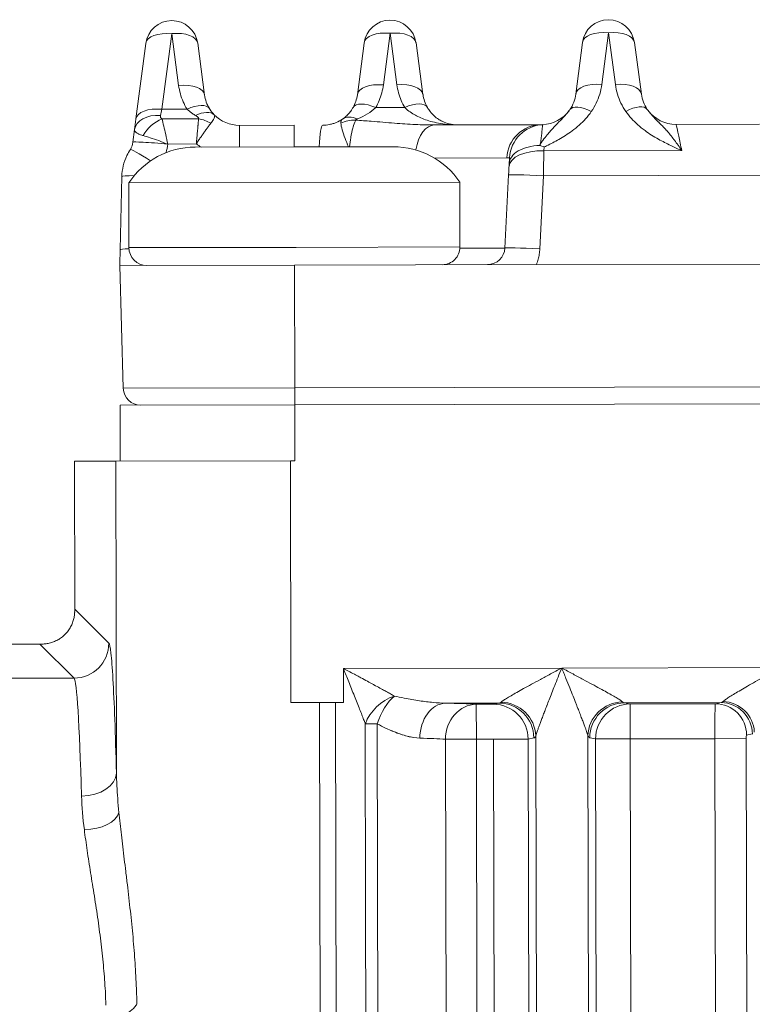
# Model space of a CAD drawing. Extents: x 1 to 669, y 0 to 417.
# Tile 226 of 256: x 321.485 to 322.269, y 285.035 to 286.087. Entities that reach past the tile are written whole.
import ezdxf

# ---------------------------------------------------------------- set-up
doc = ezdxf.new("R2010")
doc.units = 0
doc.header["$LTSCALE"] = 12
doc.header["$MEASUREMENT"] = 0
doc.layers.get('0').update_dxf_attribs({"linetype": 'CONTINUOUS'})
doc.layers.add('X', color=1, linetype='CONTINUOUS')

# ---------------------------------------------------------------- blocks, each defined once
blk = doc.blocks.new('GASTRAIN RIGHT')
at = {"layer": 'X', "lineweight": 0}
for p, q in [((300.2262, 302.8374), (300.2367, 302.9182)), ((300.2367, 302.9182), (300.244, 302.8629)), ((300.4631, 302.8634), (300.4702, 302.9187)), ((300.4702, 302.9187), (300.4776, 302.8634)), ((300.6966, 302.8639), (300.7038, 302.9191)), ((300.7038, 302.9191), (300.7112, 302.8639)), ((300.2089, 302.9078), (300.1984, 302.827)), ((300.2719, 302.8526), (300.2645, 302.9079)), ((300.4425, 302.9082), (300.4353, 302.853)), ((300.5054, 302.8531), (300.498, 302.9084)), ((300.676, 302.9087), (300.6689, 302.8535)), ((300.739, 302.8536), (300.7316, 302.9088)), ((300.2262, 302.8374), (300.2531, 302.8375)), ((300.4549, 302.8392), (300.4859, 302.8393)), ((300.2264, 302.827), (300.2654, 302.8271)), ((300.197, 302.8157), (300.1952, 302.8022)), ((300.309, 302.8202), (300.3677, 302.8203)), ((300.309, 302.8202), (300.309, 302.797)), ((300.3677, 302.7971), (300.3677, 302.8203)), ((300.6319, 302.8209), (300.5179, 302.8207)), ((300.7761, 302.8212), (300.8654, 302.8214)), ((300.2631, 302.8005), (300.2324, 302.8)), ((300.2617, 302.7969), (300.3677, 302.7971)), ((300.3677, 302.7971), (300.4737, 302.7973)), ((300.635, 302.7971), (300.6347, 302.7929)), ((300.7823, 302.7932), (300.6347, 302.7929)), ((300.5951, 302.7854), (300.5177, 302.7852)), ((300.5975, 302.7761), (300.5976, 302.7791)), ((302.3061, 302.7698), (300.6343, 302.7663)), ((300.1834, 302.7654), (300.1815, 302.6872)), ((300.1908, 302.7588), (300.5448, 302.7595)), ((300.1908, 302.7588), (300.1909, 302.6895)), ((300.5448, 302.7595), (300.545, 302.6902)), ((300.597, 302.7672), (300.5931, 302.689)), ((300.6304, 302.6881), (300.6343, 302.7663)), ((300.1909, 302.6895), (300.3698, 302.6898)), ((300.3698, 302.6898), (300.545, 302.6902)), ((300.5931, 302.689), (300.5449, 302.6889)), ((302.3517, 302.675), (300.6267, 302.6714)), ((300.1811, 302.6705), (300.368, 302.6709)), ((300.1811, 302.6705), (300.1848, 302.5392)), ((300.1811, 302.6705), (300.1811, 302.6705)), ((300.6267, 302.6714), (300.368, 302.6709)), ((300.3682, 302.5396), (300.368, 302.6709)), ((304.778, 302.5488), (300.3682, 302.5396)), ((300.1848, 302.5392), (300.3682, 302.5396)), ((300.3683, 302.5214), (300.3682, 302.5396)), ((304.778, 302.5306), (300.3683, 302.5214)), ((300.1814, 302.521), (300.3683, 302.5214)), ((300.1816, 302.4612), (300.1814, 302.521)), ((300.3683, 302.5214), (300.3684, 302.4616)), ((300.1768, 302.4612), (300.1326, 302.4611)), ((300.1326, 302.4611), (300.133, 302.3031)), ((300.1768, 302.4612), (300.3636, 302.4616)), ((300.1775, 302.1278), (300.1768, 302.4612)), ((300.3641, 302.2031), (300.3636, 302.4616)), ((300.1695, 302.2667), (300.133, 302.3031)), ((299.5713, 302.2646), (300.0957, 302.2656)), ((300.0957, 302.2656), (300.1322, 302.2293)), ((300.6538, 302.2401), (300.4203, 302.2396)), ((300.4203, 302.2396), (300.4203, 302.2032)), ((300.6538, 302.2401), (300.8874, 302.2406)), ((299.2602, 302.2274), (300.1322, 302.2293)), ((300.3641, 302.2031), (300.4203, 302.2032)), ((300.3962, 301.4516), (300.3946, 302.2031)), ((300.4119, 302.2032), (300.4135, 301.4517)), ((300.5295, 302.2025), (300.587, 302.2026)), ((300.5808, 302.2014), (300.5624, 302.2013)), ((300.5624, 302.2013), (300.5625, 302.164)), ((300.587, 302.2026), (300.5808, 302.2014)), ((300.7208, 302.2029), (300.8243, 302.2031)), ((300.727, 302.2017), (300.7208, 302.2029)), ((300.8181, 302.2019), (300.727, 302.2017)), ((300.7271, 302.1643), (300.727, 302.2017)), ((300.8243, 302.2031), (300.8181, 302.2019)), ((300.4441, 301.9801), (300.4437, 302.1804)), ((300.4579, 301.4513), (300.4564, 302.1804)), ((300.8577, 302.1696), (300.8515, 302.1683)), ((300.5625, 302.164), (300.5295, 302.1639)), ((300.5295, 302.1639), (300.531, 301.4499)), ((300.5809, 302.164), (300.5625, 302.164)), ((300.5625, 302.164), (300.564, 301.4489)), ((300.6179, 302.1641), (300.5809, 302.164)), ((300.5809, 302.164), (300.5835, 300.9297)), ((300.6241, 302.1653), (300.6179, 302.1641)), ((300.6179, 302.1641), (300.6205, 300.9298)), ((300.6374, 296.8296), (300.6262, 302.1675)), ((300.6929, 296.8297), (300.6818, 302.1676)), ((300.69, 302.1643), (300.6839, 302.1655)), ((300.7003, 297.2705), (300.69, 302.1643)), ((300.7271, 302.1643), (300.69, 302.1643)), ((300.8177, 302.1645), (300.7271, 302.1643)), ((300.7271, 302.1643), (300.7371, 297.35)), ((300.8511, 302.1646), (300.8177, 302.1645)), ((300.8177, 302.1645), (300.8278, 297.3497)), ((300.8511, 302.1646), (300.8611, 297.3498)), ((300.4453, 301.4519), (300.4441, 301.9801))]:
    blk.add_line(p, q, dxfattribs=at)
for centre, radius, start, end in [((300.2367, 302.9042), 0.028, 90.1199, 172.6199), ((300.2367, 302.9042), 0.028, 7.6199, 90.1199), ((300.4702, 302.9046), 0.028, 90.1199, 172.6199), ((300.4702, 302.9046), 0.028, 7.6199, 90.1199), ((300.7038, 302.9051), 0.028, 7.6199, 172.6199), ((300.6318, 302.8583), 0.0374, 272.652, 323.7523), ((300.776, 302.8586), 0.0374, 216.4876, 270.1199), ((300.2619, 302.7115), 0.0854, 90.1199, 146.3709), ((300.4739, 302.7119), 0.0854, 33.8689, 90.1199), ((300.2099, 302.6895), 0.019, 180.1199, 270.1199), ((300.526, 302.6902), 0.019, 270.1199, 0.1199), ((300.2035, 302.5397), 0.0187, 181.6199, 270.1199)]:
    blk.add_arc(centre, radius, start, end, dxfattribs=at)
for centre, major_axis, ratio, start_param, end_param in [((300.2367, 302.9042), (-0.0278, 0.0036), 0.496782, -1.505487, 0), ((300.2367, 302.9042), (0.0278, 0.0037), 0.496782, 0, 1.505487), ((300.4702, 302.9046), (-0.0278, 0.0036), 0.496782, -1.505487, 0), ((300.4702, 302.9046), (0.0278, 0.0037), 0.496782, 0, 1.505487), ((300.7038, 302.9051), (-0.0278, 0.0036), 0.496782, -1.505487, 0), ((300.7038, 302.9051), (0.0278, 0.0037), 0.496782, 0, 1.505487), ((300.4631, 302.8494), (-0.0278, 0.0036), 0.496782, -1.505487, 0), ((300.4776, 302.8494), (0.0278, 0.0037), 0.496782, 0, 1.505487), ((300.6967, 302.8499), (-0.0278, 0.0036), 0.496782, -1.505487, 0.000002), ((300.2531, 302.8235), (0.0239, 0.0146), 0.442209, -0.000018, 1.307601), ((300.3943, 302.8601), (-0.0695, 0.0023), 0.571092, 2.216897, 2.647786), ((300.6855, 302.821), (-0.023, 0.016), 0.428187, -1.281229, -0.000007), ((300.2028, 302.8604), (-0.0087, -0.0673), 0.000672, -1.050972, -0.843334), ((300.2655, 302.8057), (-0.0262, 0.01), 0.741827, -1.795809, -1.292456), ((300.3984, 302.783), (-0.0001, 0.0374), 0.114594, 0.000002, 1.182945), ((300.632, 302.7835), (-0.0001, 0.0374), 0.98767, -0.000003, 1.518436), ((300.6353, 302.7836), (-0.032, -0.0193), 1, -2.067377, -0.593157), ((300.2238, 302.7742), (-0.0314, 0.0203), 0.043908, -1.229392, 0.00002), ((300.6348, 302.7742), (-0.0373, 0.0019), 0.499486, -1.544627, -0.000129), ((300.6356, 302.7763), (-0.0387, 0.0202), 0.427006, -1.336071, -1.221858), ((300.6343, 302.7648), (-0.0008, -0.056), 0.000525, -2.094306, -1.59688), ((300.2394, 302.764), (-0.0561, 0), 0.999848, -0.44141, -0.023091), ((300.597, 302.7667), (-0.0009, -0.0187), 0.001171, -1.831797, -1.596472), ((300.2208, 302.7645), (-0.0374, 0.0009), 0.052318, -0.865899, 0), ((300.2189, 302.6863), (-0.0374, 0.0009), 0.052318, -0.724817, 0), ((300.6304, 302.6872), (-0.0373, 0.0019), 0.026141, -1.569426, 0), ((300.1143, 302.2844), (-0.0416, -0.0099), 0.3822, -5.265415, -5.169894), ((300.3641, 302.1982), (-0.1868, -0.0004), 0.026177, -1.734845, -1.570797), ((300.4007, 302.2041), (0.0374, 0.0001), 0.026177, -1.734843, -1.266199), ((300.4203, 302.2025), (-0.028, -0.0001), 0.026169, -1.570794, -1.266211), ((300.3639, 302.1982), (-0.2245, -0.0005), 0.026217, -2.656138, -2.400365), ((300.587, 302.1653), (-0.0074, 0.0366), 0.991111, -1.765433, -0.198062), ((300.5891, 302.1674), (-0.033, 0.0175), 0.96313, -2.635144, -1.095538), ((300.7209, 302.1655), (0.0072, 0.0367), 0.991111, 0.198055, 1.765434), ((300.8182, 302.1683), (-0.0066, 0.033), 0.991111, -1.765434, -0.198055), ((300.8264, 302.1716), (-0.0299, 0.0155), 0.961737, -2.645113, -1.106254), ((300.4749, 302.1802), (-0.0374, 0.0001), 0.005121, -1.054392, -0.58596)]:
    blk.add_ellipse(centre, major_axis=major_axis, ratio=ratio, start_param=start_param, end_param=end_param, dxfattribs=at)
at = {"layer": 'X', "lineweight": 0, "extrusion": (-2.25813e-16, -4.72406e-19, -1)}
blk.add_ellipse((300.2441, 302.8489), major_axis=(0.0278, 0.0037), ratio=0.496782, start_param=-1.505487, end_param=0, dxfattribs=at)
at = {"layer": 'X', "lineweight": 0, "extrusion": (-2.25813e-16, -4.72408e-19, -1)}
blk.add_ellipse((300.7112, 302.8499), major_axis=(0.0278, 0.0037), ratio=0.496782, start_param=-1.505487, end_param=-0.000004, dxfattribs=at)
at = {"layer": 'X', "lineweight": 0, "extrusion": (-2.22769e-16, -1.45036e-18, -1)}
blk.add_ellipse((300.5427, 302.858), major_axis=(-0.0369, 0.0071), ratio=0.994225, start_param=-0.714168, end_param=-0.322233, dxfattribs=at)
at = {"layer": 'X', "lineweight": 0, "extrusion": (-2.22864e-16, -1.25262e-18, -1)}
blk.add_ellipse((300.3091, 302.8575), major_axis=(-0.037, 0.0065), ratio=0.994909, start_param=-0.71914, end_param=-0.303808, dxfattribs=at)
at = {"layer": 'X', "lineweight": 0, "extrusion": (-2.22849e-16, 1.58434e-19, -1)}
blk.add_ellipse((300.3979, 302.8577), major_axis=(-0.0374, -0.0042), ratio=0.993674, start_param=-2.90302, end_param=-2.511503, dxfattribs=at)
at = {"layer": 'X', "lineweight": 0, "extrusion": (-1.67543e-16, 9.62696e-17, -1)}
blk.add_ellipse((300.4549, 302.8252), major_axis=(-0.0243, 0.014), ratio=0.447219, start_param=0.000006, end_param=1.318173, dxfattribs=at)
at = {"layer": 'X', "lineweight": 0, "extrusion": (-2.07589e-16, -4.5602e-19, -1)}
blk.add_ellipse((300.4859, 302.8253), major_axis=(0.0242, 0.0141), ratio=0.447203, start_param=-1.318167, end_param=0.000007, dxfattribs=at)
at = {"layer": 'X', "lineweight": 0, "extrusion": (-2.19181e-16, 2.83891e-17, -1)}
blk.add_ellipse((300.2262, 302.8234), major_axis=(-0.0278, 0.0036), ratio=0.496782, start_param=-0.000001, end_param=1.505487, dxfattribs=at)
at = {"layer": 'X', "lineweight": 0, "extrusion": (0, 0, -1)}
for centre, major_axis, ratio, start_param, end_param in [((300.2305, 302.8567), (0.0088, 0.0392), 0.000011, -2.289993, -2.083478), ((300.597, 302.7667), (0.0009, 0.0187), 0.001176, -1.310405, -1.049079), ((300.1143, 302.2844), (0.0097, 0.0416), 0.3822, -5.265415, -5.169894), ((300.1327, 301.8631), (-0.0008, 0.3662), 0.028857, 0.026173, 0.856233), ((300.7205, 302.223), (-0.0006, 0.0201), 0.35619, -3.095959, -2.801803), ((300.6237, 302.2411), (0.0002, -0.0758), 0.130502, -0.239802, -0.025589), ((300.684, 302.2413), (0.0002, -0.0758), 0.130526, 0.025672, 0.239795)]:
    blk.add_ellipse(centre, major_axis=major_axis, ratio=ratio, start_param=start_param, end_param=end_param, dxfattribs=at)
at = {"layer": 'X', "lineweight": 0, "extrusion": (-2.16817e-16, -4.15371e-19, -1)}
blk.add_ellipse((300.7224, 302.8211), major_axis=(0.023, 0.0161), ratio=0.428191, start_param=-1.280989, end_param=-0.000024, dxfattribs=at)
at = {"layer": 'X', "lineweight": 0, "extrusion": (-2.19184e-16, 2.83795e-17, -1)}
blk.add_ellipse((300.2248, 302.8121), major_axis=(-0.0278, 0.0036), ratio=0.665025, start_param=-0.000033, end_param=1.48346, dxfattribs=at)
at = {"layer": 'X', "lineweight": 0, "extrusion": (-1.79965e-16, -5.0028e-17, -1)}
blk.add_ellipse((300.2264, 302.8056), major_axis=(0.0205, 0.0191), ratio=0.655763, start_param=-2.027007, end_param=-1.023213, dxfattribs=at)
at = {"layer": 'X', "lineweight": 0, "extrusion": (-2.24584e-16, -3.90809e-18, -1)}
blk.add_ellipse((300.4334, 302.8018), major_axis=(0.0275, -0.0056), ratio=0.851805, start_param=-2.346317, end_param=-1.745127, dxfattribs=at)
at = {"layer": 'X', "lineweight": 0, "extrusion": (-2.31447e-16, -5.87539e-18, -1)}
blk.add_ellipse((300.4352, 302.8038), major_axis=(-0.0158, 0.0231), ratio=0.63699, start_param=-0.000084, end_param=0.818788, dxfattribs=at)
at = {"layer": 'X', "lineweight": 0, "extrusion": (-1.81943e-16, -1.84186e-17, -1)}
blk.add_ellipse((300.518, 302.7833), major_axis=(-0.0001, 0.0374), ratio=0.56169, start_param=-1.281817, end_param=-0.000002, dxfattribs=at)
at = {"layer": 'X', "lineweight": 0, "extrusion": (-2.22932e-16, 5.58606e-18, -1)}
blk.add_ellipse((300.1763, 302.8046), major_axis=(0.0191, 0), ratio=0.98789, start_param=0.125273, end_param=0.566538, dxfattribs=at)
at = {"layer": 'X', "lineweight": 0, "extrusion": (-2.22296e-16, 1.11705e-17, -1)}
blk.add_ellipse((300.6343, 302.7653), major_axis=(-0.0373, 0.0019), ratio=0.026141, start_param=-0.000002, end_param=1.569474, dxfattribs=at)
at = {"layer": 'X', "lineweight": 0, "extrusion": (-2.22571e-16, -5.61085e-18, -1)}
blk.add_ellipse((300.5744, 302.69), major_axis=(-0.0125, 0.0139), ratio=0.999854, start_param=-3.932042, end_param=-2.413913, dxfattribs=at)
at = {"layer": 'X', "lineweight": 0, "extrusion": (-2.22858e-16, 8.09854e-32, -1)}
blk.add_ellipse((300.5744, 302.69), major_axis=(0, -0.0187), ratio=0.000026, start_param=0, end_param=0.000105, dxfattribs=at)
at = {"layer": 'X', "lineweight": 0, "extrusion": (-2.23468e-16, -3.25723e-19, -1)}
blk.add_ellipse((300.1321, 302.2666), major_axis=(-0.0249, -0.0278), ratio=0.999386, start_param=-2.302919, end_param=-0.73283, dxfattribs=at)
at = {"layer": 'X', "lineweight": 0, "extrusion": (-2.22771e-16, -3.18872e-17, -1)}
blk.add_ellipse((300.4749, 302.1805), major_axis=(0.0282, 0.0245), ratio=0.701954, start_param=-2.252746, end_param=-1.02522, dxfattribs=at)
at = {"layer": 'X', "lineweight": 0, "extrusion": (-3.76287e-16, 4.87586e-17, -1)}
blk.add_ellipse((300.4749, 302.1805), major_axis=(0.0149, 0.0343), ratio=0.461494, start_param=-1.769489, end_param=-0.756635, dxfattribs=at)
at = {"layer": 'X', "lineweight": 0, "extrusion": (-2.51758e-16, -1.58427e-19, -1)}
blk.add_ellipse((300.5296, 302.1651), major_axis=(0.001, 0.0374), ratio=0.737389, start_param=-1.591787, end_param=-0.038651, dxfattribs=at)
at = {"layer": 'X', "lineweight": 0, "extrusion": (-2.09937e-16, -1.07181e-18, -1)}
blk.add_ellipse((300.5625, 302.164), major_axis=(0.0018, 0.0373), ratio=0.884195, start_param=-1.614657, end_param=-0.056078, dxfattribs=at)
at = {"layer": 'X', "lineweight": 0, "extrusion": (-2.34097e-16, -4.89737e-19, -1)}
blk.add_ellipse((300.5809, 302.164), major_axis=(-0.0074, 0.0366), ratio=0.991111, start_param=0.198055, end_param=1.765434, dxfattribs=at)
at = {"layer": 'X', "lineweight": 0, "extrusion": (-4.29966e-18, 1.08322e-17, -1)}
blk.add_ellipse((300.5872, 302.2226), major_axis=(0.0005, 0.02), ratio=0.357206, start_param=-3.48294, end_param=-3.187599, dxfattribs=at)
at = {"layer": 'X', "lineweight": 0, "extrusion": (-2.34114e-16, 6.97372e-18, -1)}
blk.add_ellipse((300.7188, 302.1677), major_axis=(0.0329, 0.0177), ratio=0.963131, start_param=-2.63504, end_param=-1.09547, dxfattribs=at)
at = {"layer": 'X', "lineweight": 0, "extrusion": (-2.341e-16, 3.03547e-19, -1)}
blk.add_ellipse((300.7271, 302.1643), major_axis=(0.0072, 0.0367), ratio=0.991111, start_param=-1.765434, end_param=-0.198055, dxfattribs=at)
at = {"layer": 'X', "lineweight": 0, "extrusion": (2.54248e-22, 4.64632e-19, -1)}
blk.add_ellipse((300.8182, 302.1645), major_axis=(-0.0001, 0.0374), ratio=0.013159, start_param=-1.570762, end_param=-0.026137, dxfattribs=at)
at = {"layer": 'X', "lineweight": 0, "extrusion": (-4.6068e-18, 1.08855e-17, -1)}
blk.add_ellipse((300.8245, 302.223), major_axis=(0.0005, 0.0199), ratio=0.340201, start_param=-3.490943, end_param=-3.186733, dxfattribs=at)
at = {"layer": 'X', "lineweight": 0, "extrusion": (-2.34097e-16, -4.88451e-19, -1)}
blk.add_ellipse((300.8244, 302.1695), major_axis=(-0.0066, 0.033), ratio=0.991111, start_param=0.19806, end_param=1.765434, dxfattribs=at)
at = {"layer": 'X', "lineweight": 0, "extrusion": (-2.10345e-16, 2.95404e-16, -1)}
blk.add_ellipse((300.3641, 302.1609), major_axis=(0.1869, 0.0004), ratio=0.031327, start_param=-0.741247, end_param=-0.485311, dxfattribs=at)
at = {"layer": 'X', "lineweight": 0, "extrusion": (-4.40096e-20, 9.06566e-19, -1)}
blk.add_ellipse((300.8516, 302.1646), major_axis=(-0.00001, 0.00374), ratio=0.131633, start_param=-1.570848, end_param=-0.026097, dxfattribs=at)
at = {"layer": 'X', "lineweight": 0, "extrusion": (-2.2058e-16, 6.16397e-18, -1)}
blk.add_ellipse((300.1401, 302.1277), major_axis=(0.0374, 0.0009), ratio=0.65648, start_param=0.034693, end_param=1.585729, dxfattribs=at)
at = {"layer": 'X', "lineweight": 0, "extrusion": (-2.30651e-16, 5.78967e-17, -1)}
blk.add_ellipse((300.1432, 302.0881), major_axis=(0.0374, 0.0007), ratio=0.558177, start_param=0.150713, end_param=1.58061, dxfattribs=at)
at = {"layer": 'X', "lineweight": 0}
for points in [[(300.6966, 302.8639), (300.6962, 302.8604), (300.6947, 302.8535), (300.691, 302.8438), (300.6875, 302.8379), (300.6855, 302.835)], [(300.7112, 302.8639), (300.7117, 302.8603), (300.7132, 302.8535), (300.717, 302.8438), (300.7204, 302.8379), (300.7224, 302.8351)], [(300.2531, 302.8375), (300.2515, 302.84), (300.2487, 302.8454), (300.2457, 302.8539), (300.2445, 302.8599), (300.244, 302.8629)], [(300.4631, 302.8634), (300.4627, 302.8605), (300.4616, 302.8548), (300.4588, 302.8468), (300.4563, 302.8417), (300.4549, 302.8392)], [(300.4776, 302.8634), (300.478, 302.8605), (300.4791, 302.8548), (300.4819, 302.8468), (300.4844, 302.8417), (300.4859, 302.8393)], [(300.6689, 302.8535), (300.6681, 302.8477), (300.6659, 302.8419), (300.6626, 302.8371)], [(300.7453, 302.8373), (300.742, 302.8421), (300.7398, 302.8478), (300.739, 302.8536)], [(300.2822, 302.8314), (300.2785, 302.8352), (300.27, 302.8348), (300.2622, 302.8307)], [(300.4238, 302.8305), (300.4251, 302.8317), (300.4264, 302.8331), (300.4276, 302.8346)], [(300.5101, 302.8393), (300.511, 302.8378), (300.512, 302.8363), (300.5131, 302.835)], [(300.309, 302.8202), (300.2993, 302.8202), (300.2889, 302.8245), (300.2822, 302.8314)], [(300.4199, 302.8273), (300.4197, 302.8272), (300.4195, 302.8271), (300.4193, 302.8269)], [(300.4199, 302.8273), (300.4205, 302.8278), (300.4211, 302.8282), (300.4218, 302.8287)], [(300.5335, 302.8218), (300.5362, 302.8211), (300.539, 302.8208), (300.5418, 302.8207)], [(300.5418, 302.8207), (300.5421, 302.8207), (300.5423, 302.8207), (300.5425, 302.8207)], [(300.6312, 302.8007), (300.6317, 302.8049), (300.6325, 302.8123), (300.6333, 302.8193), (300.6335, 302.8209), (300.6335, 302.8209)], [(300.6335, 302.8209), (300.6335, 302.8209), (300.6334, 302.8209), (300.6329, 302.8209), (300.6322, 302.8209), (300.6319, 302.8209)], [(300.2061, 302.8092), (300.2084, 302.8086), (300.2135, 302.8069), (300.2227, 302.8041), (300.2291, 302.8012), (300.2324, 302.8)], [(300.2681, 302.7969), (300.2664, 302.798), (300.2647, 302.7992), (300.2631, 302.8005)], [(300.1888, 302.788), (300.1898, 302.7902), (300.191, 302.7924), (300.1924, 302.7945)], [(300.1815, 302.6872), (300.1815, 302.6854), (300.1814, 302.6817), (300.1812, 302.6761), (300.1812, 302.6723), (300.1811, 302.6705)], [(300.6304, 302.6881), (300.6303, 302.6863), (300.6299, 302.6826), (300.6289, 302.677), (300.6275, 302.6733), (300.6267, 302.6714)], [(300.3636, 302.4616), (300.3644, 302.4616), (300.366, 302.4616), (300.3676, 302.4616), (300.3684, 302.4616)], [(300.1775, 302.1278), (300.177, 302.1491), (300.1758, 302.1871), (300.1738, 302.2309), (300.1717, 302.2587), (300.1702, 302.2659), (300.1695, 302.2667)], [(300.502, 302.1651), (300.502, 302.1651), (300.502, 302.1651), (300.502, 302.1651)], [(300.1402, 302.1032), (300.1405, 302.0917), (300.1416, 302.0797), (300.1432, 302.0672)]]:
    blk.add_open_spline(points, degree=3, dxfattribs=at)
for points, knots in [([(300.2622, 302.8307), (300.261, 302.8313), (300.26, 302.832), (300.2579, 302.8334), (300.2569, 302.8342), (300.2549, 302.8358), (300.254, 302.8366), (300.2531, 302.8375)], [0, 0, 0, 0, 0.3333333, 0.3333333, 0.6666667, 0.6666667, 1, 1, 1, 1]), ([(300.2822, 302.8314), (300.2805, 302.8332), (300.2789, 302.8352), (300.2774, 302.8375), (300.2773, 302.8377), (300.2771, 302.8379), (300.277, 302.8381)], [0, 0, 0, 0, 0.9192424, 0.9192424, 0.9192424, 1, 1, 1, 1]), ([(300.4306, 302.8392), (300.4301, 302.8382), (300.4295, 302.8372), (300.4284, 302.8358), (300.428, 302.8352), (300.4276, 302.8346)], [0, 0, 0, 0, 0.1931939, 0.1931939, 0.3193533, 0.3193533, 0.3193533, 0.3193533]), ([(300.4859, 302.8393), (300.4868, 302.8383), (300.4878, 302.8374), (300.4906, 302.8351), (300.4925, 302.8338), (300.4963, 302.8315), (300.4982, 302.8305), (300.5021, 302.8286), (300.5042, 302.8277), (300.5088, 302.826), (300.5112, 302.8252), (300.5163, 302.8237), (300.5191, 302.8231), (300.5251, 302.822), (300.5284, 302.8215), (300.5339, 302.821), (300.5362, 302.8208), (300.5399, 302.8207), (300.5412, 302.8207), (300.5425, 302.8207)], [0, 0, 0, 0, 0.064483, 0.064483, 0.174091, 0.174091, 0.277679, 0.277679, 0.3889, 0.3889, 0.513039, 0.513039, 0.65446, 0.65446, 0.816438, 0.816438, 0.932193, 0.932193, 1, 1, 1, 1]), ([(300.5131, 302.835), (300.5159, 302.8314), (300.5189, 302.8288), (300.5232, 302.826), (300.5244, 302.8253), (300.5256, 302.8247)], [0, 0, 0, 0, 0.01976867, 0.01976867, 0.0272003, 0.0272003, 0.0272003, 0.0272003]), ([(300.6625, 302.837), (300.6615, 302.8355), (300.6603, 302.8339), (300.6586, 302.832), (300.6582, 302.8315), (300.6561, 302.8291), (300.6541, 302.8271), (300.6515, 302.8245), (300.651, 302.824), (300.6489, 302.8218), (300.6472, 302.82), (300.6443, 302.8169), (300.6431, 302.8157), (300.6408, 302.813), (300.6396, 302.8116), (300.6368, 302.8083), (300.6352, 302.8062), (300.6328, 302.803), (300.632, 302.8019), (300.6312, 302.8007)], [0.0000028, 0.0000028, 0.0000028, 0.0000028, 0.1573112, 0.1573112, 0.2000022, 0.2000022, 0.4000017, 0.4000017, 0.4465527, 0.4465527, 0.6000011, 0.6000011, 0.7007935, 0.7007935, 0.8000006, 0.8000006, 0.9335451, 0.9335451, 1, 1, 1, 1]), ([(300.635, 302.7971), (300.6359, 302.7975), (300.6368, 302.7979), (300.6421, 302.8005), (300.6465, 302.8027), (300.6557, 302.8079), (300.6605, 302.811), (300.6702, 302.8182), (300.6751, 302.8225), (300.6816, 302.8297), (300.6837, 302.8323), (300.6855, 302.835)], [0, 0, 0, 0, 0.046457, 0.046457, 0.27401, 0.27401, 0.533892, 0.533892, 0.838041, 0.838041, 1, 1, 1, 1]), ([(300.7224, 302.8351), (300.7242, 302.8325), (300.7262, 302.83), (300.7305, 302.8253), (300.7327, 302.823), (300.7376, 302.8187), (300.7402, 302.8166), (300.7475, 302.8112), (300.7523, 302.8082), (300.7616, 302.803), (300.766, 302.8008), (300.7743, 302.7968), (300.7783, 302.795), (300.7823, 302.7932)], [0, 0, 0, 0, 0.1349395, 0.1349395, 0.2668897, 0.2668897, 0.4037157, 0.4037157, 0.63045, 0.63045, 0.8266949, 0.8266949, 1, 1, 1, 1]), ([(300.7823, 302.7932), (300.7797, 302.7972), (300.777, 302.8009), (300.7744, 302.8043), (300.7742, 302.8046), (300.774, 302.8049), (300.7738, 302.8052), (300.7712, 302.8086), (300.7686, 302.8117), (300.7661, 302.8146), (300.7659, 302.8148), (300.7657, 302.815), (300.7655, 302.8152), (300.7628, 302.8183), (300.7601, 302.8209), (300.7576, 302.8235), (300.7576, 302.8236), (300.7575, 302.8236), (300.7574, 302.8237), (300.755, 302.8261), (300.7527, 302.8284), (300.7507, 302.8306), (300.7501, 302.8313), (300.7494, 302.832), (300.7488, 302.8327), (300.7476, 302.8342), (300.7464, 302.8357), (300.7454, 302.8372)], [0, 0, 0, 0, 0.1843543, 0.1843543, 0.1843543, 0.2, 0.2, 0.2, 0.3854937, 0.3854937, 0.3854937, 0.4, 0.4, 0.4, 0.6, 0.6, 0.6, 0.6077365, 0.6077365, 0.6077365, 0.8, 0.8, 0.8, 0.8646136, 0.8646136, 0.8646136, 1, 1, 1, 1]), ([(300.2264, 302.827), (300.2259, 302.8274), (300.2255, 302.8277), (300.2252, 302.8281), (300.2249, 302.8285), (300.2247, 302.8289), (300.2247, 302.8293), (300.2246, 302.8298), (300.2246, 302.8303), (300.2247, 302.8308)], [0, 0, 0, 0, 0.333333, 0.333333, 0.333333, 0.666667, 0.666667, 0.666667, 1, 1, 1, 1]), ([(300.2324, 302.8), (300.2316, 302.8034), (300.2309, 302.8071), (300.2302, 302.8104), (300.2295, 302.8137), (300.2288, 302.8167), (300.2281, 302.8195), (300.2275, 302.8223), (300.2269, 302.8248), (300.2264, 302.827)], [0.0000033, 0.0000033, 0.0000033, 0.0000033, 0.3333355, 0.3333355, 0.3333355, 0.6666678, 0.6666678, 0.6666678, 1, 1, 1, 1]), ([(300.2622, 302.8307), (300.2625, 302.8304), (300.2629, 302.8302), (300.2633, 302.83), (300.2636, 302.8298), (300.2639, 302.8296), (300.2641, 302.8294), (300.2644, 302.8292), (300.2646, 302.829), (300.2648, 302.8288), (300.265, 302.8286), (300.2652, 302.8284), (300.2653, 302.8282), (300.2654, 302.828), (300.2655, 302.8278), (300.2655, 302.8276), (300.2656, 302.8275), (300.2655, 302.8273), (300.2654, 302.8271)], [0, 0, 0, 0, 0.1666667, 0.1666667, 0.1666667, 0.3333333, 0.3333333, 0.3333333, 0.5, 0.5, 0.5, 0.6666667, 0.6666667, 0.6666667, 0.8333333, 0.8333333, 0.8333333, 1, 1, 1, 1]), ([(300.2631, 302.8005), (300.2632, 302.8021), (300.2633, 302.8037), (300.2636, 302.8068), (300.2637, 302.8082), (300.2639, 302.8099), (300.2639, 302.8102), (300.264, 302.8115), (300.2641, 302.8125), (300.2643, 302.8147), (300.2644, 302.816), (300.2646, 302.818), (300.2646, 302.8188), (300.2647, 302.8199), (300.2648, 302.8202), (300.2649, 302.8216), (300.265, 302.8226), (300.2652, 302.8246), (300.2653, 302.8255), (300.2654, 302.8266), (300.2654, 302.8269), (300.2654, 302.8271)], [0, 0, 0, 0, 0.15872, 0.15872, 0.301693, 0.301693, 0.333333, 0.333333, 0.438669, 0.438669, 0.57232, 0.57232, 0.666667, 0.666667, 0.703732, 0.703732, 0.833982, 0.833982, 0.96401, 0.96401, 1, 1, 1, 1]), ([(300.2631, 302.8005), (300.2639, 302.8019), (300.2648, 302.8032), (300.2657, 302.8046), (300.2665, 302.8058), (300.2673, 302.8069), (300.2681, 302.8081), (300.2683, 302.8083), (300.2685, 302.8086), (300.2686, 302.8088), (300.2692, 302.8097), (300.2698, 302.8105), (300.2704, 302.8113), (300.2711, 302.8124), (300.2718, 302.8134), (300.2725, 302.8143), (300.273, 302.815), (300.2735, 302.8157), (300.2739, 302.8163), (300.2741, 302.8166), (300.2743, 302.8168), (300.2745, 302.8171), (300.2751, 302.8179), (300.2758, 302.8188), (300.2764, 302.8196), (300.277, 302.8204), (300.2775, 302.8211), (300.2781, 302.8218), (300.2782, 302.822), (300.2784, 302.8222), (300.2785, 302.8224)], [0, 0, 0, 0, 0.1595718, 0.1595718, 0.1595718, 0.3017456, 0.3017456, 0.3017456, 0.3333333, 0.3333333, 0.3333333, 0.4385552, 0.4385552, 0.4385552, 0.5724108, 0.5724108, 0.5724108, 0.6666667, 0.6666667, 0.6666667, 0.7036728, 0.7036728, 0.7036728, 0.8333978, 0.8333978, 0.8333978, 0.9636292, 0.9636292, 0.9636292, 1, 1, 1, 1]), ([(300.2785, 302.8224), (300.2796, 302.8237), (300.2805, 302.8251), (300.2812, 302.8263), (300.2819, 302.8275), (300.2824, 302.8286), (300.2826, 302.8295), (300.2828, 302.8303), (300.2826, 302.831), (300.2822, 302.8314)], [0, 0, 0, 0, 0.333333, 0.333333, 0.333333, 0.666667, 0.666667, 0.666667, 1, 1, 1, 1]), ([(300.4193, 302.8269), (300.4172, 302.8255), (300.415, 302.8243), (300.4116, 302.8229), (300.4104, 302.8224), (300.4081, 302.8217), (300.4068, 302.8214), (300.4031, 302.8206), (300.4007, 302.8204), (300.3983, 302.8204)], [0, 0, 0, 0, 0.333333, 0.333333, 0.49426, 0.49426, 0.666667, 0.666667, 1, 1, 1, 1]), ([(300.4193, 302.8269), (300.4192, 302.8268), (300.4191, 302.8267), (300.4189, 302.8266), (300.4187, 302.8264), (300.4185, 302.8262), (300.4183, 302.8259), (300.4183, 302.8259), (300.4183, 302.8258), (300.4183, 302.8258), (300.4181, 302.8255), (300.4179, 302.8252), (300.4178, 302.8248), (300.4178, 302.8247), (300.4178, 302.8245), (300.4177, 302.8244), (300.4177, 302.8241), (300.4177, 302.8238), (300.4176, 302.8236), (300.4176, 302.8232), (300.4176, 302.8228), (300.4176, 302.8225)], [0, 0, 0, 0, 0.119126, 0.119126, 0.119126, 0.333333, 0.333333, 0.333333, 0.359289, 0.359289, 0.359289, 0.586031, 0.586031, 0.586031, 0.666667, 0.666667, 0.666667, 0.816212, 0.816212, 0.816212, 1, 1, 1, 1]), ([(300.4176, 302.8225), (300.4177, 302.8207), (300.4182, 302.8183), (300.419, 302.8155), (300.4198, 302.8127), (300.4209, 302.8095), (300.4222, 302.8061), (300.4233, 302.8033), (300.4245, 302.8002), (300.4258, 302.7972)], [0, 0, 0, 0, 0.3333333, 0.3333333, 0.3333333, 0.6666667, 0.6666667, 0.6666667, 0.9424706, 0.9424706, 0.9424706, 0.9424706]), ([(300.4238, 302.8305), (300.4238, 302.8305), (300.4238, 302.8305), (300.4233, 302.8301), (300.4229, 302.8297), (300.4222, 302.8291), (300.422, 302.8289), (300.4218, 302.8287)], [0.6645557, 0.6645557, 0.6645557, 0.6645557, 0.6666667, 0.6666667, 0.7710242, 0.7710242, 0.8246946, 0.8246946, 0.8246946, 0.8246946]), ([(300.4334, 302.8258), (300.4333, 302.8256), (300.4332, 302.8254), (300.4331, 302.8252), (300.4321, 302.8232), (300.4313, 302.8209), (300.4306, 302.8181), (300.4305, 302.8178), (300.4304, 302.8175), (300.4303, 302.8172), (300.4295, 302.8143), (300.4288, 302.8111), (300.4282, 302.8076), (300.4282, 302.8073), (300.4281, 302.8071), (300.4281, 302.8069), (300.4276, 302.8038), (300.4272, 302.8006), (300.4269, 302.7972)], [0, 0, 0, 0, 0.0361574, 0.0361574, 0.0361574, 0.3333333, 0.3333333, 0.3333333, 0.3639402, 0.3639402, 0.3639402, 0.6666667, 0.6666667, 0.6666667, 0.6857847, 0.6857847, 0.6857847, 0.9505229, 0.9505229, 0.9505229, 0.9505229]), ([(300.4334, 302.8258), (300.4335, 302.826), (300.4336, 302.8261), (300.4337, 302.8262), (300.4339, 302.8264), (300.4341, 302.8265), (300.4343, 302.8266), (300.4346, 302.8267), (300.4348, 302.8269), (300.4351, 302.827)], [0, 0, 0, 0, 0.3333333, 0.3333333, 0.3333333, 0.6666666, 0.6666666, 0.6666666, 1, 1, 1, 1]), ([(300.5179, 302.8207), (300.5111, 302.8206), (300.5043, 302.8208), (300.4899, 302.8215), (300.4825, 302.822), (300.4667, 302.8232), (300.4584, 302.8239), (300.4445, 302.825), (300.439, 302.8254), (300.4334, 302.8258)], [0, 0, 0, 0, 0.2480173, 0.2480173, 0.5131098, 0.5131098, 0.8054656, 0.8054656, 1, 1, 1, 1]), ([(300.5256, 302.8247), (300.5259, 302.8246), (300.5284, 302.8234), (300.531, 302.8224), (300.5335, 302.8218)], [0.5715299, 0.5715299, 0.5715299, 0.5715299, 0.6, 0.7851312, 0.7851312, 0.7851312, 0.7851312]), ([(300.197, 302.8157), (300.1969, 302.8154), (300.1969, 302.8151), (300.1971, 302.8143), (300.1974, 302.8138), (300.1983, 302.8129), (300.1989, 302.8124), (300.2, 302.8117), (300.2005, 302.8114), (300.2013, 302.811), (300.2016, 302.8109), (300.2027, 302.8104), (300.2037, 302.81), (300.2051, 302.8096), (300.2056, 302.8094), (300.2061, 302.8092)], [0, 0, 0, 0, 0.120826, 0.120826, 0.333333, 0.333333, 0.54737, 0.54737, 0.666667, 0.666667, 0.738562, 0.738562, 0.915437, 0.915437, 1, 1, 1, 1]), ([(300.7823, 302.7932), (300.7811, 302.7988), (300.7799, 302.8041), (300.779, 302.8085), (300.7775, 302.8152), (300.7765, 302.8196), (300.7762, 302.8208), (300.7761, 302.8211), (300.7761, 302.8212), (300.7761, 302.8212)], [0, 0, 0, 0, 0.3497874, 0.3497874, 0.3497874, 0.8827987, 0.8827987, 0.8827987, 1, 1, 1, 1]), ([(300.1952, 302.8022), (300.1953, 302.8027), (300.1992, 302.8025), (300.2062, 302.8022), (300.2131, 302.8018), (300.2229, 302.8012), (300.2324, 302.8)], [0, 0, 0, 0, 0.5, 0.5, 0.5, 1, 1, 1, 1]), ([(300.6312, 302.8007), (300.6311, 302.8005), (300.631, 302.8003), (300.6309, 302.7998), (300.6308, 302.7996), (300.6306, 302.7992), (300.6305, 302.7989), (300.6304, 302.7987)], [0, 0, 0, 0, 0.333333, 0.333333, 0.666667, 0.666667, 1, 1, 1, 1]), ([(300.2324, 302.8), (300.232, 302.7972), (300.2314, 302.7939), (300.2305, 302.791), (300.2305, 302.7909)], [0, 0, 0, 0, 0.3333333, 0.3451118, 0.3451118, 0.3451118, 0.3451118]), ([(300.6304, 302.7987), (300.626, 302.7986), (300.6217, 302.798), (300.6178, 302.797), (300.6139, 302.796), (300.6103, 302.7946), (300.6074, 302.7928), (300.6044, 302.7911), (300.602, 302.789), (300.6003, 302.7867), (300.5987, 302.7843), (300.5977, 302.7818), (300.5976, 302.7791)], [0, 0, 0, 0, 0.25, 0.25, 0.25, 0.5, 0.5, 0.5, 0.75, 0.75, 0.75, 1, 1, 1, 1]), ([(300.5979, 302.7855), (300.5979, 302.7855), (300.5973, 302.7854), (300.5958, 302.7854), (300.5954, 302.7854), (300.5951, 302.7854)], [0.0000391, 0.0000391, 0.0000391, 0.0000391, 0.8129461, 0.8129461, 1, 1, 1, 1]), ([(300.5979, 302.7855), (300.5979, 302.7855), (300.5979, 302.7855), (300.5979, 302.7854), (300.5979, 302.7853), (300.5979, 302.785), (300.5979, 302.7846), (300.5979, 302.7841), (300.5978, 302.7834), (300.5978, 302.7825), (300.5977, 302.7815), (300.5977, 302.7804), (300.5976, 302.7791)], [0, 0, 0, 0, 0.099266, 0.099266, 0.099266, 0.369394, 0.369394, 0.369394, 0.671426, 0.671426, 0.671426, 1, 1, 1, 1]), ([(300.1329, 302.2994), (300.1328, 302.2981), (300.1327, 302.2967), (300.1324, 302.2953), (300.1322, 302.2938), (300.1319, 302.2924), (300.1314, 302.2909), (300.131, 302.2893), (300.1304, 302.2878), (300.1297, 302.2863), (300.129, 302.2848), (300.1282, 302.2834), (300.1273, 302.282), (300.1264, 302.2806), (300.1254, 302.2792), (300.1243, 302.2779), (300.1232, 302.2767), (300.122, 302.2755), (300.1208, 302.2744), (300.1195, 302.2733), (300.1182, 302.2723), (300.1168, 302.2714), (300.1154, 302.2705), (300.114, 302.2697), (300.1125, 302.269), (300.111, 302.2683), (300.1095, 302.2677), (300.108, 302.2672), (300.1064, 302.2668), (300.105, 302.2664), (300.1035, 302.2662), (300.1021, 302.2659), (300.1007, 302.2658), (300.0993, 302.2657)], [0, 0, 0, 0, 0.0909091, 0.0909091, 0.0909091, 0.1818182, 0.1818182, 0.1818182, 0.2727273, 0.2727273, 0.2727273, 0.3636364, 0.3636364, 0.3636364, 0.4545455, 0.4545455, 0.4545455, 0.5454545, 0.5454545, 0.5454545, 0.6363636, 0.6363636, 0.6363636, 0.7272727, 0.7272727, 0.7272727, 0.8181818, 0.8181818, 0.8181818, 0.9090909, 0.9090909, 0.9090909, 1, 1, 1, 1]), ([(300.4203, 302.2396), (300.421, 302.2377), (300.4218, 302.2358), (300.4226, 302.2339), (300.4235, 302.2316), (300.4244, 302.2294), (300.4253, 302.2271), (300.4263, 302.2246), (300.4273, 302.2222), (300.4283, 302.2197), (300.4293, 302.2171), (300.4303, 302.2146), (300.4313, 302.212), (300.4324, 302.2095), (300.4333, 302.207), (300.4343, 302.2045), (300.4353, 302.2022), (300.4362, 302.1999), (300.4371, 302.1976), (300.4379, 302.1955), (300.4387, 302.1935), (300.4395, 302.1914), (300.4402, 302.1897), (300.4409, 302.188), (300.4415, 302.1863), (300.4421, 302.1848), (300.4426, 302.1833), (300.4432, 302.1819), (300.4434, 302.1814), (300.4435, 302.1809), (300.4437, 302.1804)], [0, 0, 0, 0, 0.095636, 0.095636, 0.095636, 0.208065, 0.208065, 0.208065, 0.331016, 0.331016, 0.331016, 0.458068, 0.458068, 0.458068, 0.583022, 0.583022, 0.583022, 0.700176, 0.700176, 0.700176, 0.804429, 0.804429, 0.804429, 0.894213, 0.894213, 0.894213, 0.972906, 0.972906, 0.972906, 1, 1, 1, 1]), ([(300.4748, 302.2101), (300.4744, 302.2103), (300.474, 302.2106), (300.4723, 302.2115), (300.471, 302.2123), (300.4682, 302.2139), (300.4666, 302.2147), (300.4648, 302.2157), (300.4647, 302.2158), (300.4629, 302.2168), (300.4612, 302.2177), (300.4574, 302.2198), (300.4552, 302.2209), (300.4526, 302.2223), (300.4523, 302.2225), (300.45, 302.2237), (300.4481, 302.2248), (300.4437, 302.2271), (300.4414, 302.2284), (300.4383, 302.23), (300.4378, 302.2303), (300.4355, 302.2315), (300.4338, 302.2324), (300.4299, 302.2345), (300.4278, 302.2356), (300.4239, 302.2377), (300.4221, 302.2387), (300.4203, 302.2396)], [0, 0, 0, 0, 0.0347388, 0.0347388, 0.1327532, 0.1327532, 0.239417, 0.239417, 0.25, 0.25, 0.3567486, 0.3567486, 0.4807709, 0.4807709, 0.5, 0.5, 0.604653, 0.604653, 0.7226774, 0.7226774, 0.75, 0.75, 0.8301861, 0.8301861, 0.9236161, 0.9236161, 1, 1, 1, 1]), ([(300.5891, 302.2037), (300.5895, 302.2041), (300.5902, 302.2047), (300.5912, 302.2053), (300.5921, 302.206), (300.5933, 302.2067), (300.5948, 302.2076), (300.5962, 302.2085), (300.5978, 302.2095), (300.5997, 302.2105), (300.6015, 302.2116), (300.6036, 302.2128), (300.6058, 302.214), (300.6081, 302.2153), (300.6105, 302.2166), (300.6131, 302.2181), (300.6157, 302.2195), (300.6185, 302.2211), (300.6215, 302.2227), (300.6245, 302.2243), (300.6277, 302.226), (300.631, 302.2279), (300.6344, 302.2297), (300.638, 302.2316), (300.6418, 302.2337), (300.6456, 302.2357), (300.6496, 302.2379), (300.6538, 302.2401)], [0, 0, 0, 0, 0.111111, 0.111111, 0.111111, 0.222222, 0.222222, 0.222222, 0.333333, 0.333333, 0.333333, 0.444444, 0.444444, 0.444444, 0.555556, 0.555556, 0.555556, 0.666667, 0.666667, 0.666667, 0.777778, 0.777778, 0.777778, 0.888889, 0.888889, 0.888889, 1, 1, 1, 1]), ([(300.6262, 302.1675), (300.6263, 302.168), (300.6264, 302.1685), (300.6266, 302.1691), (300.6268, 302.1697), (300.627, 302.1703), (300.6272, 302.171), (300.6274, 302.1718), (300.6277, 302.1726), (300.628, 302.1734), (300.6283, 302.1744), (300.6287, 302.1754), (300.6291, 302.1764), (300.6295, 302.1775), (300.6299, 302.1787), (300.6303, 302.1799), (300.6308, 302.1812), (300.6313, 302.1825), (300.6318, 302.1839), (300.6324, 302.1854), (300.633, 302.1869), (300.6336, 302.1885), (300.6342, 302.1901), (300.6348, 302.1918), (300.6354, 302.1934), (300.6355, 302.1936), (300.6355, 302.1937), (300.6356, 302.1938), (300.6363, 302.1956), (300.637, 302.1975), (300.6377, 302.1993), (300.6377, 302.1994), (300.6378, 302.1996), (300.6378, 302.1997), (300.6387, 302.2019), (300.6395, 302.2041), (300.6403, 302.2062), (300.6413, 302.2086), (300.6422, 302.211), (300.6432, 302.2134), (300.6442, 302.2161), (300.6453, 302.2187), (300.6463, 302.2214), (300.6475, 302.2243), (300.6487, 302.2273), (300.6499, 302.2303), (300.6512, 302.2335), (300.6525, 302.2368), (300.6538, 302.2401)], [0, 0, 0, 0, 0.034282, 0.034282, 0.034282, 0.070627, 0.070627, 0.070627, 0.111849, 0.111849, 0.111849, 0.158228, 0.158228, 0.158228, 0.209909, 0.209909, 0.209909, 0.26732, 0.26732, 0.26732, 0.330474, 0.330474, 0.330474, 0.394124, 0.394124, 0.394124, 0.398709, 0.398709, 0.398709, 0.468198, 0.468198, 0.468198, 0.472978, 0.472978, 0.472978, 0.555922, 0.555922, 0.555922, 0.649011, 0.649011, 0.649011, 0.753716, 0.753716, 0.753716, 0.870847, 0.870847, 0.870847, 1, 1, 1, 1]), ([(300.6538, 302.2401), (300.6554, 302.2363), (300.6569, 302.2325), (300.6584, 302.2288), (300.6598, 302.2255), (300.6611, 302.2222), (300.6624, 302.2188), (300.6636, 302.2159), (300.6648, 302.213), (300.6659, 302.2101), (300.6669, 302.2076), (300.6679, 302.205), (300.669, 302.2024), (300.6694, 302.2014), (300.6697, 302.2004), (300.6701, 302.1994), (300.6706, 302.1982), (300.6711, 302.197), (300.6716, 302.1958), (300.6723, 302.1938), (300.6731, 302.1918), (300.6738, 302.1899), (300.6745, 302.1882), (300.6751, 302.1865), (300.6758, 302.1848), (300.6764, 302.1833), (300.6769, 302.1818), (300.6775, 302.1804), (300.678, 302.1791), (300.6784, 302.1778), (300.6789, 302.1766), (300.6793, 302.1755), (300.6796, 302.1745), (300.68, 302.1735), (300.6803, 302.1726), (300.6805, 302.1718), (300.6808, 302.171), (300.681, 302.1703), (300.6812, 302.1696), (300.6814, 302.1691), (300.6815, 302.1685), (300.6817, 302.168), (300.6818, 302.1676)], [0, 0, 0, 0, 0.1489024, 0.1489024, 0.1489024, 0.2800828, 0.2800828, 0.2800828, 0.3944511, 0.3944511, 0.3944511, 0.492989, 0.492989, 0.492989, 0.5318027, 0.5318027, 0.5318027, 0.5784067, 0.5784067, 0.5784067, 0.6554831, 0.6554831, 0.6554831, 0.7251887, 0.7251887, 0.7251887, 0.7877632, 0.7877632, 0.7877632, 0.8429831, 0.8429831, 0.8429831, 0.8910764, 0.8910764, 0.8910764, 0.9325034, 0.9325034, 0.9325034, 0.9682685, 0.9682685, 0.9682685, 1, 1, 1, 1]), ([(300.7187, 302.204), (300.7183, 302.2044), (300.7176, 302.2049), (300.7166, 302.2056), (300.7157, 302.2062), (300.7145, 302.207), (300.713, 302.2078), (300.7116, 302.2087), (300.7099, 302.2097), (300.7081, 302.2108), (300.7062, 302.2118), (300.7042, 302.213), (300.7019, 302.2142), (300.6997, 302.2155), (300.6973, 302.2168), (300.6946, 302.2182), (300.692, 302.2197), (300.6892, 302.2212), (300.6862, 302.2228), (300.6832, 302.2244), (300.68, 302.2261), (300.6767, 302.2279), (300.6733, 302.2298), (300.6697, 302.2317), (300.6659, 302.2337), (300.6621, 302.2357), (300.658, 302.2379), (300.6538, 302.2401)], [0, 0, 0, 0, 0.111111, 0.111111, 0.111111, 0.222222, 0.222222, 0.222222, 0.333333, 0.333333, 0.333333, 0.444444, 0.444444, 0.444444, 0.555556, 0.555556, 0.555556, 0.666667, 0.666667, 0.666667, 0.777778, 0.777778, 0.777778, 0.888889, 0.888889, 0.888889, 1, 1, 1, 1]), ([(300.8263, 302.2042), (300.8267, 302.2047), (300.8274, 302.2052), (300.8283, 302.2058), (300.8292, 302.2065), (300.8303, 302.2073), (300.8316, 302.2081), (300.8329, 302.209), (300.8345, 302.21), (300.8362, 302.211), (300.838, 302.2121), (300.8399, 302.2133), (300.842, 302.2145), (300.8441, 302.2158), (300.8464, 302.2171), (300.8489, 302.2186), (300.8513, 302.22), (300.854, 302.2215), (300.8568, 302.2232), (300.8596, 302.2248), (300.8626, 302.2265), (300.8658, 302.2283), (300.869, 302.2302), (300.8724, 302.2321), (300.876, 302.2341), (300.8796, 302.2362), (300.8834, 302.2383), (300.8874, 302.2406)], [0, 0, 0, 0, 0.1111111, 0.1111111, 0.1111111, 0.2222222, 0.2222222, 0.2222222, 0.3333333, 0.3333333, 0.3333333, 0.4444444, 0.4444444, 0.4444444, 0.5555556, 0.5555556, 0.5555556, 0.6666667, 0.6666667, 0.6666667, 0.7777778, 0.7777778, 0.7777778, 0.8888889, 0.8888889, 0.8888889, 1, 1, 1, 1]), ([(300.5295, 302.2025), (300.5252, 302.2026), (300.5208, 302.2028), (300.5115, 302.2037), (300.5067, 302.2043), (300.4964, 302.2059), (300.4909, 302.2069), (300.4819, 302.2086), (300.4783, 302.2093), (300.4748, 302.2101)], [0, 0, 0, 0, 0.2483711, 0.2483711, 0.5143888, 0.5143888, 0.8106319, 0.8106319, 1, 1, 1, 1]), ([(300.502, 302.1651), (300.4978, 302.1653), (300.4888, 302.1667), (300.4744, 302.1717), (300.4627, 302.1771), (300.4564, 302.1804)], [0, 0, 0, 0, 0.3333333, 0.6666667, 0.9999772, 0.9999772, 0.9999772, 0.9999772]), ([(300.4927, 302.1663), (300.4913, 302.1665), (300.4854, 302.1679), (300.4786, 302.1702), (300.4724, 302.1728), (300.4716, 302.1732)], [0.2372626, 0.2372626, 0.2372626, 0.2372626, 0.3333333, 0.6666667, 0.7146974, 0.7146974, 0.7146974, 0.7146974]), ([(300.1802, 302.0857), (300.1797, 302.0906), (300.1793, 302.0954), (300.1789, 302.1001), (300.1789, 302.1003), (300.1789, 302.1004), (300.1789, 302.1006), (300.1785, 302.1052), (300.1782, 302.1098), (300.178, 302.1141), (300.178, 302.1143), (300.178, 302.1145), (300.178, 302.1146), (300.1777, 302.1191), (300.1776, 302.1235), (300.1775, 302.1278)], [0, 0, 0, 0, 0.321924, 0.321924, 0.321924, 0.333333, 0.333333, 0.333333, 0.654974, 0.654974, 0.654974, 0.666667, 0.666667, 0.666667, 1, 1, 1, 1]), ([(300.1994, 301.8806), (300.1993, 301.8862), (300.1991, 301.8918), (300.1989, 301.8974), (300.1985, 301.9065), (300.198, 301.9155), (300.1974, 301.9246), (300.1969, 301.9337), (300.1961, 301.9427), (300.1953, 301.9519), (300.1953, 301.952), (300.1953, 301.9521), (300.1953, 301.9523), (300.1944, 301.9616), (300.1935, 301.971), (300.1924, 301.9803), (300.1914, 301.9898), (300.1903, 301.9992), (300.1892, 302.0084), (300.1886, 302.0132), (300.1881, 302.0179), (300.1875, 302.0226), (300.187, 302.0271), (300.1864, 302.0314), (300.1859, 302.0357), (300.1848, 302.0446), (300.1838, 302.0533), (300.1828, 302.0617), (300.1818, 302.0699), (300.181, 302.0778), (300.1802, 302.0857)], [0.0000005, 0.0000005, 0.0000005, 0.0000005, 0.0785651, 0.0785651, 0.0785651, 0.2062104, 0.2062104, 0.2062104, 0.3333336, 0.3333336, 0.3333336, 0.335359, 0.335359, 0.335359, 0.4653335, 0.4653335, 0.4653335, 0.5974534, 0.5974534, 0.5974534, 0.6666668, 0.6666668, 0.6666668, 0.7322472, 0.7322472, 0.7322472, 0.8679583, 0.8679583, 0.8679583, 1, 1, 1, 1]), ([(300.1432, 302.0672), (300.1441, 302.06), (300.1451, 302.0527), (300.1474, 302.0373), (300.1486, 302.0294), (300.1512, 302.0131), (300.1526, 302.0047), (300.1553, 301.9878), (300.1566, 301.9792), (300.159, 301.962), (300.1602, 301.9534), (300.1622, 301.9364), (300.1631, 301.9279), (300.1646, 301.9111), (300.1652, 301.9028), (300.1657, 301.8942), (300.1657, 301.8939), (300.1659, 301.889), (300.1661, 301.8843), (300.1663, 301.8797)], [0, 0, 0, 0, 0.131076, 0.131076, 0.265969, 0.265969, 0.40252, 0.40252, 0.538339, 0.538339, 0.670944, 0.670944, 0.7997, 0.7997, 0.925426, 0.925426, 0.929735, 0.929735, 1, 1, 1, 1]), ([(300.1994, 301.8806), (300.1991, 301.8802), (300.1989, 301.8799), (300.1969, 301.8773), (300.1947, 301.8751), (300.1894, 301.8709), (300.1862, 301.8689), (300.183, 301.8673)], [-0.05975354, -0.05975354, -0.05975354, -0.05975354, -0.05554989, -0.05554989, -0.02987415, -0.02987415, 0, 0, 0, 0])]:
    blk.add_open_spline(points, degree=3, knots=knots, dxfattribs=at)

msp = doc.modelspace()

# ---------------------------------------------------------------- block references
msp.add_blockref('GASTRAIN RIGHT', (21.41103, -16.84587))

doc.saveas('drawing.dxf')
